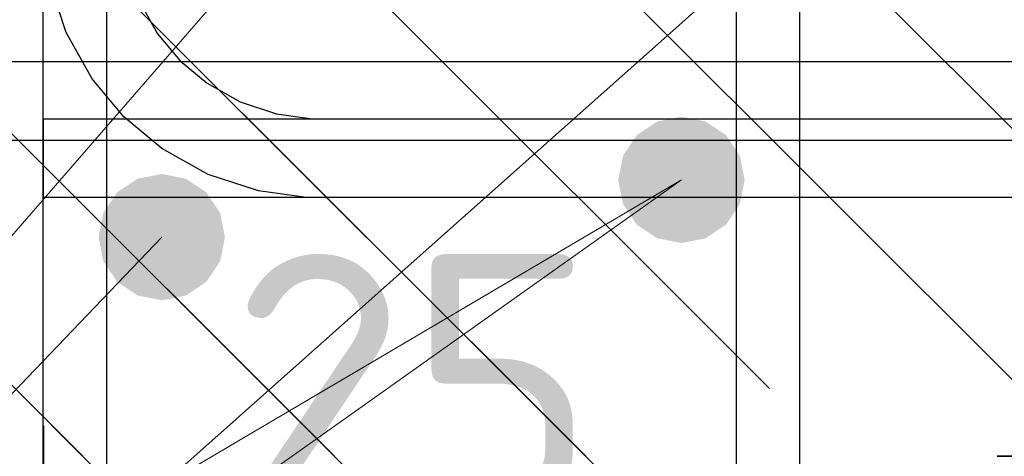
# Model space of a CAD drawing. Header units: metres. Extents: x -38 to 107, y -15 to 21.
# Tile 109 of 254: x 72.2846 to 72.4092, y 4.4886 to 4.5439. Entities that reach past the tile are written whole.
import ezdxf

# ---------------------------------------------------------------- set-up
doc = ezdxf.new("R2010")
doc.units = ezdxf.units.M
doc.header["$PDMODE"] = 65
for name, color, linetype, lineweight in [('XR$3$Арм. стержнями нижней зоны', 180, 'Continuous', 35), ('XR$3$Арм.стержн. Арматура края', 96, 'Continuous', 35), ('XR$3$Арм.стержн. Хомут', 240, 'Continuous', 35), ('XR$3$Арм.стержн.горизонт. 1', 180, 'Continuous', 35), ('XR$3$Размерная линия (1)', 7, 'Continuous', 13), ('XR$3$Размерная линия_ общее', 7, 'Continuous', 13), ('XR$4$Арм. стержнями нижней зоны', 180, 'Continuous', 35), ('XR$4$Арм.стержн. Арматура края', 96, 'Continuous', 35), ('XR$4$Арм.стержн. Хомут', 240, 'Continuous', 35), ('XR$4$Арм.стержн.горизонт. 1', 180, 'Continuous', 35), ('XR$4$Размерная линия_ общее', 7, 'Continuous', 13), ('XR$6$Арм. стержнями нижней зоны', 180, 'Continuous', 35), ('XR$6$Арм.стержн. Арматура края', 96, 'Continuous', 35), ('XR$6$Арм.стержн. Хомут', 240, 'Continuous', 35), ('XR$6$Арм.стержн.горизонт. 1', 180, 'Continuous', 35), ('XR$6$Размерная линия_ общее', 7, 'Continuous', 13)]:
    doc.layers.add(name, color=color, linetype=linetype, lineweight=lineweight)
doc.styles.add('ISOCPEUR', font='txt')
doc.dimstyles.new('DIMSTYLE_11', dxfattribs={"dimtxt": 0.033, "dimasz": 0.0375, "dimexe": 0, "dimexo": 0, "dimgap": 0.0165, "dimtad": 2, "dimdec": 0, "dimlfac": 1000, "dimrnd": 1, "dimzin": 12, "dimdsep": 46, "dimtxsty": 'ISOCPEUR', "dimblk1": 'ALL_ML_STRICH', "dimblk2": 'ALL_ML_STRICH', "dimsah": 1, "dimcen": 0, "dimclrd": 7, "dimclre": 256, "dimclrt": 7, "dimadec": 0, "dimazin": 0, "dimtfac": 1, "dimtdec": 0, "dimtix": 1, "dimtmove": 2, "dimatfit": 3, "dimfxl": 0, "dimtvp": 1.2, "dimtzin": 0, "dimlwd": 0, "dimlwe": -3, "dimarcsym": 0})
doc.dimstyles.new('DIMSTYLE_12', dxfattribs={"dimtxt": 0.03, "dimasz": 0.03, "dimexe": 0, "dimexo": 0, "dimgap": 0.015, "dimtad": 2, "dimdec": 0, "dimlfac": 1000, "dimrnd": 1, "dimzin": 12, "dimdsep": 46, "dimtxsty": 'ISOCPEUR', "dimblk1": 'ALL_ML_STRICH', "dimblk2": 'ALL_ML_STRICH', "dimsah": 1, "dimcen": 0, "dimclrd": 7, "dimclre": 256, "dimclrt": 7, "dimadec": 0, "dimazin": 0, "dimtfac": 1, "dimtdec": 0, "dimtix": 1, "dimtmove": 2, "dimatfit": 3, "dimfxl": 0, "dimtzin": 0, "dimlwd": 0, "dimlwe": -3, "dimarcsym": 0})
pattern_1 = [(135, (0, 0), (-0.031819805, -0.031819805), [0.4, -0.05, 0, -0.05]), (135, (-0.01591, -0.01591), (-0.031819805, -0.031819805), [0.8, -0.1, 0.1, -0.1])]

# ---------------------------------------------------------------- blocks, each defined once
blk = doc.blocks.new('ALL_ML_STRICH')
at = {"color": 0, "linetype": 'ByBlock', "lineweight": -2}
for p, q in [((0, -0.5), (0, 0.5)), ((-0.3, -0.3), (0.3, 0.3)), ((-1, 0), (0.5, 0))]:
    blk.add_line(p, q, dxfattribs=at)
blk = doc.blocks.new('*D93')
at = {"layer": 'DEFPOINTS', "color": 7, "linetype": 'Continuous', "lineweight": 13, "transparency": 33554687}
for p in [(72.26266, 4.47376), (72.26266, 4.43878), (72.28766, 4.43378)]:
    blk.add_point(p, dxfattribs=at)
at = {"layer": 'XR$3$Размерная линия_ общее', "color": 253, "linetype": 'Continuous', "lineweight": -2, "true_color": 0xa0a0a0, "transparency": 33554687}
for p, q in [((72.26266, 4.45878), (72.26266, 4.47376)), ((72.28766, 4.45378), (72.28766, 4.47376))]:
    blk.add_line(p, q, dxfattribs=at)
at = {"layer": 'XR$3$Размерная линия_ общее', "color": 7, "linetype": 'Continuous', "lineweight": -2, "transparency": 33554687}
blk.add_line((72.26266, 4.47376), (72.28766, 4.47376), dxfattribs=at)
at = {"layer": 'XR$3$Размерная линия_ общее', "color": 7, "linetype": 'Continuous', "lineweight": 13, "transparency": 33554687, "xscale": 0.0375, "yscale": 0.0375, "zscale": 0.0375, "rotation": 180}
blk.add_blockref('ALL_ML_STRICH', (72.26266, 4.47376), dxfattribs=at)
at = {"layer": 'XR$3$Размерная линия_ общее', "color": 7, "linetype": 'Continuous', "lineweight": 13, "transparency": 33554687, "xscale": 0.0375, "yscale": 0.0375, "zscale": 0.0375}
blk.add_blockref('ALL_ML_STRICH', (72.28766, 4.47376), dxfattribs=at)
at = {"layer": 'XR$3$Размерная линия_ общее', "color": 7, "linetype": 'Continuous', "lineweight": 13, "transparency": 33554687, "insert": (72.33439, 4.49776), "char_height": 0.033, "width": 0.066, "attachment_point": 5, "style": 'ISOCPEUR'}
blk.add_mtext('\\A1;{25}', dxfattribs=at)
at = {"layer": 'XR$3$Размерная линия_ общее', "color": 7, "linetype": 'Continuous', "lineweight": 13, "transparency": 33554687, "insert": (72.30744, 4.47355), "char_height": 0.027, "width": 0.00135, "attachment_point": 1, "line_spacing_factor": 0.60241, "style": 'ISOCPEUR'}
blk.add_mtext('з.с.', dxfattribs=at)
blk = doc.blocks.new('*D157')
at = {"layer": 'DEFPOINTS', "color": 7, "linetype": 'Continuous', "lineweight": 13, "transparency": 33554687}
for p in [(72.30259, 4.51639), (72.21732, 4.42139), (72.30259, 4.42139)]:
    blk.add_point(p, dxfattribs=at)
at = {"layer": 'XR$3$Размерная линия (1)', "color": 9, "linetype": 'Continuous', "lineweight": -2, "true_color": 0xc7c7c7, "transparency": 33554687}
for p, q in [((72.28259, 4.51639), (72.21732, 4.51639)), ((72.28259, 4.42139), (72.21732, 4.42139))]:
    blk.add_line(p, q, dxfattribs=at)
at = {"layer": 'XR$3$Размерная линия (1)', "color": 7, "linetype": 'Continuous', "lineweight": -2, "transparency": 33554687}
blk.add_line((72.21732, 4.42139), (72.21732, 4.51639), dxfattribs=at)
at = {"layer": 'XR$3$Размерная линия (1)', "color": 7, "linetype": 'Continuous', "lineweight": 13, "transparency": 33554687, "xscale": 0.03, "yscale": 0.03, "zscale": 0.03}
for p, rotation in [((72.21732, 4.51639), 90), ((72.21732, 4.42139), 270)]:
    blk.add_blockref('ALL_ML_STRICH', p, dxfattribs=dict(at, rotation=rotation))
at = {"layer": 'XR$3$Размерная линия (1)', "color": 7, "linetype": 'Continuous', "lineweight": 13, "transparency": 33554687, "insert": (72.19482, 4.47039), "char_height": 0.03, "width": 0.06, "attachment_point": 5, "rotation": 90, "style": 'ISOCPEUR'}
blk.add_mtext('\\A1;{95}', dxfattribs=at)
blk = doc.blocks.new('*D158')
at = {"layer": 'DEFPOINTS', "color": 7, "linetype": 'Continuous', "lineweight": 13, "transparency": 33554687}
for p in [(72.31762, 4.63639), (72.21732, 4.51639), (72.30259, 4.51639)]:
    blk.add_point(p, dxfattribs=at)
at = {"layer": 'XR$3$Размерная линия (1)', "color": 9, "linetype": 'Continuous', "lineweight": -2, "true_color": 0xc7c7c7, "transparency": 33554687}
for p, q in [((72.29762, 4.63639), (72.21732, 4.63639)), ((72.28259, 4.51639), (72.21732, 4.51639))]:
    blk.add_line(p, q, dxfattribs=at)
at = {"layer": 'XR$3$Размерная линия (1)', "color": 7, "linetype": 'Continuous', "lineweight": -2, "transparency": 33554687}
blk.add_line((72.21732, 4.51639), (72.21732, 4.63639), dxfattribs=at)
at = {"layer": 'XR$3$Размерная линия (1)', "color": 7, "linetype": 'Continuous', "lineweight": 13, "transparency": 33554687, "xscale": 0.03, "yscale": 0.03, "zscale": 0.03}
for p, rotation in [((72.21732, 4.63639), 90), ((72.21732, 4.51639), 270)]:
    blk.add_blockref('ALL_ML_STRICH', p, dxfattribs=dict(at, rotation=rotation))
at = {"layer": 'XR$3$Размерная линия (1)', "color": 7, "linetype": 'Continuous', "lineweight": 13, "transparency": 33554687, "insert": (72.19482, 4.58089), "char_height": 0.03, "width": 0.09, "attachment_point": 5, "rotation": 90, "style": 'ISOCPEUR'}
blk.add_mtext('\\A1;{120}', dxfattribs=at)
blk = doc.blocks.new('*D396')
at = {"layer": 'DEFPOINTS', "color": 7, "linetype": 'Continuous', "lineweight": 13, "transparency": 33554687}
for p in [(72.29301, 4.41364), (72.29801, 4.38864), (72.333, 4.38864)]:
    blk.add_point(p, dxfattribs=at)
at = {"layer": 'XR$4$Размерная линия_ общее', "color": 253, "linetype": 'Continuous', "lineweight": -2, "true_color": 0xa0a0a0, "transparency": 33554687}
for p, q in [((72.31301, 4.41364), (72.333, 4.41364)), ((72.31801, 4.38864), (72.333, 4.38864))]:
    blk.add_line(p, q, dxfattribs=at)
at = {"layer": 'XR$4$Размерная линия_ общее', "color": 7, "linetype": 'Continuous', "lineweight": -2, "transparency": 33554687}
blk.add_line((72.333, 4.38864), (72.333, 4.41364), dxfattribs=at)
at = {"layer": 'XR$4$Размерная линия_ общее', "color": 7, "linetype": 'Continuous', "lineweight": 13, "transparency": 33554687, "xscale": 0.0375, "yscale": 0.0375, "zscale": 0.0375}
for p, rotation in [((72.333, 4.41364), 90), ((72.333, 4.38864), 270)]:
    blk.add_blockref('ALL_ML_STRICH', p, dxfattribs=dict(at, rotation=rotation))
at = {"layer": 'XR$4$Размерная линия_ общее', "color": 7, "linetype": 'Continuous', "lineweight": 13, "transparency": 33554687, "insert": (72.33321, 4.43341), "char_height": 0.027, "width": 0.00135, "attachment_point": 1, "rotation": 90, "line_spacing_factor": 0.60241, "style": 'ISOCPEUR'}
blk.add_mtext('з.с.', dxfattribs=at)
at = {"layer": 'XR$4$Размерная линия_ общее', "color": 7, "linetype": 'Continuous', "lineweight": 13, "transparency": 33554687, "insert": (72.309, 4.46036), "char_height": 0.033, "width": 0.066, "attachment_point": 5, "rotation": 90, "style": 'ISOCPEUR'}
blk.add_mtext('\\A1;{25}', dxfattribs=at)
blk = doc.blocks.new('*D1045')
at = {"layer": 'DEFPOINTS', "color": 7, "linetype": 'Continuous', "lineweight": 13, "transparency": 33554687}
for p in [(72.29301, 4.41364), (72.29801, 4.38864), (72.333, 4.38864)]:
    blk.add_point(p, dxfattribs=at)
at = {"layer": 'XR$6$Размерная линия_ общее', "color": 253, "linetype": 'Continuous', "lineweight": -2, "true_color": 0xa0a0a0, "transparency": 33554687}
for p, q in [((72.31301, 4.41364), (72.333, 4.41364)), ((72.31801, 4.38864), (72.333, 4.38864))]:
    blk.add_line(p, q, dxfattribs=at)
at = {"layer": 'XR$6$Размерная линия_ общее', "color": 7, "linetype": 'Continuous', "lineweight": -2, "transparency": 33554687}
blk.add_line((72.333, 4.38864), (72.333, 4.41364), dxfattribs=at)
at = {"layer": 'XR$6$Размерная линия_ общее', "color": 7, "linetype": 'Continuous', "lineweight": 13, "transparency": 33554687, "xscale": 0.0375, "yscale": 0.0375, "zscale": 0.0375}
for p, rotation in [((72.333, 4.41364), 90), ((72.333, 4.38864), 270)]:
    blk.add_blockref('ALL_ML_STRICH', p, dxfattribs=dict(at, rotation=rotation))
at = {"layer": 'XR$6$Размерная линия_ общее', "color": 7, "linetype": 'Continuous', "lineweight": 13, "transparency": 33554687, "insert": (72.33321, 4.43341), "char_height": 0.027, "width": 0.00135, "attachment_point": 1, "rotation": 90, "line_spacing_factor": 0.60241, "style": 'ISOCPEUR'}
blk.add_mtext('з.с.', dxfattribs=at)
at = {"layer": 'XR$6$Размерная линия_ общее', "color": 7, "linetype": 'Continuous', "lineweight": 13, "transparency": 33554687, "insert": (72.309, 4.46036), "char_height": 0.033, "width": 0.066, "attachment_point": 5, "rotation": 90, "style": 'ISOCPEUR'}
blk.add_mtext('\\A1;{25}', dxfattribs=at)

msp = doc.modelspace()

# ---------------------------------------------------------------- hatches: boundary and pattern name
at = {"linetype": 'Continuous', "lineweight": 13, "transparency": 33554687}
h = msp.add_hatch(dxfattribs=at)
h.set_pattern_fill('__________540', scale=0.015, style=0, pattern_type=2)
h.set_pattern_definition(pattern_1)
h.paths.add_polyline_path([(72.15831, 4.68864), (72.15831, 4.48864), (72.62198, 4.48864), (72.62198, 4.68864)], flags=0)
h = msp.add_hatch(dxfattribs=at)
h.set_pattern_fill('__________540', scale=0.015, style=0, pattern_type=2)
h.set_pattern_definition(pattern_1)
h.paths.add_polyline_path([(72.15831, 4.68864), (72.15831, 4.48864), (72.62198, 4.48864), (72.62198, 4.68864)], flags=0)
at = {"linetype": 'Continuous', "lineweight": 25, "transparency": 33554687}
h = msp.add_hatch(dxfattribs=at)
h.set_pattern_fill('__________540', scale=0.015, style=0, pattern_type=2)
h.set_pattern_definition(pattern_1)
h.paths.add_polyline_path([(72.51262, 4.68139), (72.26262, 4.68139), (72.26262, 4.38139), (72.51262, 4.38139)], flags=0)
at = {"layer": 'XR$3$Арм.стержн.горизонт. 1', "linetype": 'Continuous', "lineweight": 50, "transparency": 33554687}
msp.add_hatch(color=7, dxfattribs=at).paths.add_polyline_path([(72.31059, 4.51639), (72.30998, 4.51945), (72.30824, 4.52205), (72.30565, 4.52378), (72.30259, 4.52439), (72.29953, 4.52378), (72.29693, 4.52205), (72.2952, 4.51945), (72.29459, 4.51639), (72.2952, 4.51333), (72.29693, 4.51074), (72.29953, 4.509), (72.30259, 4.50839), (72.30565, 4.509), (72.30824, 4.51074), (72.30998, 4.51333)])
at = {"layer": 'XR$4$Арм.стержн.горизонт. 1', "linetype": 'Continuous', "lineweight": 50, "transparency": 33554687}
msp.add_hatch(color=7, dxfattribs=at).paths.add_polyline_path([(72.37634, 4.52364), (72.37573, 4.5267), (72.374, 4.52929), (72.3714, 4.53103), (72.36834, 4.53164), (72.36528, 4.53103), (72.36269, 4.52929), (72.36095, 4.5267), (72.36034, 4.52364), (72.36095, 4.52058), (72.36269, 4.51798), (72.36528, 4.51625), (72.36834, 4.51564), (72.3714, 4.51625), (72.374, 4.51798), (72.37573, 4.52058)])
at = {"layer": 'XR$6$Арм.стержн.горизонт. 1', "linetype": 'Continuous', "lineweight": 50, "transparency": 33554687}
msp.add_hatch(color=7, dxfattribs=at).paths.add_polyline_path([(72.37634, 4.52364), (72.37573, 4.5267), (72.374, 4.52929), (72.3714, 4.53103), (72.36834, 4.53164), (72.36528, 4.53103), (72.36269, 4.52929), (72.36095, 4.5267), (72.36034, 4.52364), (72.36095, 4.52058), (72.36269, 4.51798), (72.36528, 4.51625), (72.36834, 4.51564), (72.3714, 4.51625), (72.374, 4.51798), (72.37573, 4.52058)])

# ---------------------------------------------------------------- linework, layer by layer
at = {"color": 7, "linetype": 'Continuous', "lineweight": 35, "transparency": 33554687}
msp.add_line((72.4083, 4.48864), (72.62198, 4.48864), dxfattribs=at)
at = {"layer": 'XR$3$Арм. стержнями нижней зоны', "color": 4, "linetype": 'Continuous', "lineweight": 25, "transparency": 33554687}
msp.add_lwpolyline([(72.28762, 4.53139), (72.66681, 4.53139), (72.66681, 4.52139), (72.28762, 4.52139), (72.28762, 4.53139)], dxfattribs=at)
at = {"layer": 'XR$3$Арм.стержн. Арматура края', "color": 4, "linetype": 'Continuous', "lineweight": 25, "transparency": 33554687}
for points in [[(72.66681, 4.52139), (72.32091, 4.52139), (72.31481, 4.52224), (72.30846, 4.52434), (72.30262, 4.52761), (72.2978, 4.53163), (72.29378, 4.53644), (72.29051, 4.54229), (72.28842, 4.54864), (72.28757, 4.55474), (72.28757, 4.62205), (72.28842, 4.62815), (72.29051, 4.6345), (72.29378, 4.64034), (72.2978, 4.64516), (72.30262, 4.64918), (72.30846, 4.65245), (72.31481, 4.65454), (72.32091, 4.65539), (72.66681, 4.65539)], [(72.66681, 4.64539), (72.32161, 4.64539), (72.31709, 4.64476), (72.31251, 4.64325), (72.30832, 4.64091), (72.3049, 4.63806), (72.30205, 4.63464), (72.29971, 4.63045), (72.2982, 4.62587), (72.29757, 4.62135), (72.29757, 4.55543), (72.2982, 4.55091), (72.29971, 4.54633), (72.30205, 4.54214), (72.3049, 4.53873), (72.30832, 4.53588), (72.31251, 4.53353), (72.31709, 4.53202), (72.32161, 4.53139), (72.66681, 4.53139)]]:
    msp.add_lwpolyline(points, dxfattribs=at)
at = {"layer": 'XR$3$Арм.стержн. Хомут', "color": 40, "linetype": 'Continuous', "lineweight": 25, "transparency": 33554687}
for points in [[(72.28759, 4.43307), (72.28759, 4.62572)], [(72.28759, 4.43307), (72.28759, 4.62572)], [(72.28759, 4.43307), (72.28759, 4.62572)], [(72.29559, 4.62516), (72.29559, 4.43362)], [(72.29559, 4.62516), (72.29559, 4.43362)], [(72.29559, 4.62516), (72.29559, 4.43362)]]:
    msp.add_lwpolyline(points, dxfattribs=at)
at = {"layer": 'XR$3$Арм.стержн.горизонт. 1', "color": 7, "linetype": 'Continuous', "lineweight": 13, "transparency": 33554687}
for q in [(72.47263, 4.63639), (72.38755, 4.63639), (72.30259, 4.51639)]:
    msp.add_line((72.09858, 4.3033), q, dxfattribs=at)
at = {"layer": 'XR$4$Арм. стержнями нижней зоны', "color": 4, "linetype": 'Continuous', "lineweight": 25, "transparency": 33554687}
msp.add_lwpolyline([(72.1833, 4.53864), (72.62698, 4.53864), (72.62698, 4.52864), (72.1833, 4.52864), (72.1833, 4.53864)], dxfattribs=at)
at = {"layer": 'XR$4$Арм.стержн. Арматура края', "color": 4, "linetype": 'Continuous', "lineweight": 25, "transparency": 33554687}
for points in [[(72.62698, 4.52864), (72.21187, 4.52864), (72.20665, 4.52936), (72.20121, 4.53116), (72.1962, 4.53396), (72.19208, 4.53741), (72.18863, 4.54154), (72.18582, 4.54655), (72.18403, 4.55199), (72.1833, 4.5572), (72.1833, 4.63407), (72.18403, 4.63929), (72.18582, 4.64473), (72.18863, 4.64974), (72.19208, 4.65387), (72.1962, 4.65731), (72.20121, 4.66012), (72.20665, 4.66191), (72.21187, 4.66264), (72.62698, 4.66264)], [(72.62698, 4.65264), (72.21256, 4.65264), (72.20893, 4.65213), (72.20526, 4.65092), (72.2019, 4.64904), (72.19918, 4.64677), (72.1969, 4.64404), (72.19502, 4.64068), (72.19381, 4.63702), (72.1933, 4.63338), (72.1933, 4.55789), (72.19381, 4.55426), (72.19502, 4.55059), (72.1969, 4.54724), (72.19918, 4.54451), (72.2019, 4.54223), (72.20526, 4.54035), (72.20893, 4.53914), (72.21256, 4.53864), (72.62698, 4.53864)]]:
    msp.add_lwpolyline(points, dxfattribs=at)
at = {"layer": 'XR$4$Арм.стержн. Хомут', "color": 40, "linetype": 'Continuous', "lineweight": 25, "transparency": 33554687}
for points in [[(72.3833, 4.63396), (72.3833, 4.44031), (72.38263, 4.43543), (72.38095, 4.43035), (72.37833, 4.42568), (72.37512, 4.42183), (72.37126, 4.41861), (72.36659, 4.41599), (72.36151, 4.41432), (72.35663, 4.41364), (72.20612, 4.41364)], [(72.3833, 4.63396), (72.3833, 4.44031), (72.38263, 4.43543), (72.38095, 4.43035), (72.37833, 4.42568), (72.37512, 4.42183), (72.37126, 4.41861), (72.36659, 4.41599), (72.36151, 4.41432), (72.35663, 4.41364), (72.20612, 4.41364)], [(72.20667, 4.42164), (72.35607, 4.42164), (72.35969, 4.42214), (72.36335, 4.42335), (72.36671, 4.42523), (72.36944, 4.42751), (72.37172, 4.43024), (72.37359, 4.43359), (72.3748, 4.43725), (72.3753, 4.44087), (72.3753, 4.63341)], [(72.20667, 4.42164), (72.35607, 4.42164), (72.35969, 4.42214), (72.36335, 4.42335), (72.36671, 4.42523), (72.36944, 4.42751), (72.37172, 4.43024), (72.37359, 4.43359), (72.3748, 4.43725), (72.3753, 4.44087), (72.3753, 4.63341)]]:
    msp.add_lwpolyline(points, dxfattribs=at)
at = {"layer": 'XR$4$Арм.стержн.горизонт. 1', "color": 7, "linetype": 'Continuous', "lineweight": 13, "transparency": 33554687}
msp.add_line((71.96391, 4.28527), (72.36834, 4.52364), dxfattribs=at)
at = {"layer": 'XR$6$Арм. стержнями нижней зоны', "color": 4, "linetype": 'Continuous', "lineweight": 25, "transparency": 33554687}
msp.add_lwpolyline([(72.1833, 4.53864), (72.62698, 4.53864), (72.62698, 4.52864), (72.1833, 4.52864), (72.1833, 4.53864)], dxfattribs=at)
at = {"layer": 'XR$6$Арм.стержн. Арматура края', "color": 4, "linetype": 'Continuous', "lineweight": 25, "transparency": 33554687}
for points in [[(72.62698, 4.52864), (72.21187, 4.52864), (72.20665, 4.52936), (72.20121, 4.53116), (72.1962, 4.53396), (72.19208, 4.53741), (72.18863, 4.54154), (72.18582, 4.54655), (72.18403, 4.55199), (72.1833, 4.5572), (72.1833, 4.63407), (72.18403, 4.63929), (72.18582, 4.64473), (72.18863, 4.64974), (72.19208, 4.65387), (72.1962, 4.65731), (72.20121, 4.66012), (72.20665, 4.66191), (72.21187, 4.66264), (72.62698, 4.66264)], [(72.62698, 4.65264), (72.21256, 4.65264), (72.20893, 4.65213), (72.20526, 4.65092), (72.2019, 4.64904), (72.19918, 4.64677), (72.1969, 4.64404), (72.19502, 4.64068), (72.19381, 4.63702), (72.1933, 4.63338), (72.1933, 4.55789), (72.19381, 4.55426), (72.19502, 4.55059), (72.1969, 4.54724), (72.19918, 4.54451), (72.2019, 4.54223), (72.20526, 4.54035), (72.20893, 4.53914), (72.21256, 4.53864), (72.62698, 4.53864)]]:
    msp.add_lwpolyline(points, dxfattribs=at)
at = {"layer": 'XR$6$Арм.стержн. Хомут', "color": 40, "linetype": 'Continuous', "lineweight": 25, "transparency": 33554687}
for points in [[(72.3833, 4.63396), (72.3833, 4.44031), (72.38263, 4.43543), (72.38095, 4.43035), (72.37833, 4.42568), (72.37512, 4.42183), (72.37126, 4.41861), (72.36659, 4.41599), (72.36151, 4.41432), (72.35663, 4.41364), (72.20612, 4.41364)], [(72.3833, 4.63396), (72.3833, 4.44031), (72.38263, 4.43543), (72.38095, 4.43035), (72.37833, 4.42568), (72.37512, 4.42183), (72.37126, 4.41861), (72.36659, 4.41599), (72.36151, 4.41432), (72.35663, 4.41364), (72.20612, 4.41364)], [(72.20667, 4.42164), (72.35607, 4.42164), (72.35969, 4.42214), (72.36335, 4.42335), (72.36671, 4.42523), (72.36944, 4.42751), (72.37172, 4.43024), (72.37359, 4.43359), (72.3748, 4.43725), (72.3753, 4.44087), (72.3753, 4.63341)], [(72.20667, 4.42164), (72.35607, 4.42164), (72.35969, 4.42214), (72.36335, 4.42335), (72.36671, 4.42523), (72.36944, 4.42751), (72.37172, 4.43024), (72.37359, 4.43359), (72.3748, 4.43725), (72.3753, 4.44087), (72.3753, 4.63341)]]:
    msp.add_lwpolyline(points, dxfattribs=at)
at = {"layer": 'XR$6$Арм.стержн.горизонт. 1', "color": 7, "linetype": 'Continuous', "lineweight": 13, "transparency": 33554687}
msp.add_line((72.03653, 4.28804), (72.36834, 4.52364), dxfattribs=at)

# ---------------------------------------------------------------- dimensions: what is measured, and where the dimension line sits
at = {"layer": 'XR$3$Размерная линия (1)', "color": 7, "linetype": 'Continuous', "lineweight": 13, "transparency": 33554687}
for base, p1, p2, picture, middle in [((72.21732, 4.63639), (72.28259, 4.51639), (72.29762, 4.63639), '*D158', (72.19482, 4.58089)), ((72.21732, 4.51639), (72.28259, 4.42139), (72.28259, 4.51639), '*D157', (72.19482, 4.47039))]:
    dim = msp.add_linear_dim(base=base, p1=p1, p2=p2, angle=90, dimstyle='DIMSTYLE_12', override={"dimpost": '<>', "dimclrd": 7, "dimclre": 9, "dimclrt": 7, "dimlwd": 0, "dimlwe": 65533}, dxfattribs=at)
    dim.commit()
    dim.dimension.update_dxf_attribs({"geometry": picture, "text_midpoint": middle, "dimtype": 160})
at = {"layer": 'XR$3$Размерная линия_ общее', "color": 7, "linetype": 'Continuous', "lineweight": 13, "transparency": 33554687}
dim = msp.add_linear_dim(base=(72.28766, 4.47376), p1=(72.26266, 4.45878), p2=(72.28766, 4.45378), text='<>\\Xз.с.', dimstyle='DIMSTYLE_11', override={"dimpost": '<>', "dimclrd": 7, "dimclre": 253, "dimclrt": 7, "dimlwd": 0, "dimlwe": 65533}, dxfattribs=at)
dim.commit()
dim.dimension.update_dxf_attribs({"geometry": '*D93', "text_midpoint": (72.33439, 4.49776), "dimtype": 160})
at = {"layer": 'XR$4$Размерная линия_ общее', "color": 7, "linetype": 'Continuous', "lineweight": 13, "transparency": 33554687}
dim = msp.add_linear_dim(base=(72.333, 4.41364), p1=(72.31801, 4.38864), p2=(72.31301, 4.41364), angle=90, text='<>\\Xз.с.', dimstyle='DIMSTYLE_11', override={"dimpost": '<>', "dimclrd": 7, "dimclre": 253, "dimclrt": 7, "dimlwd": 0, "dimlwe": 65533}, dxfattribs=at)
dim.commit()
dim.dimension.update_dxf_attribs({"geometry": '*D396', "text_midpoint": (72.309, 4.46036), "dimtype": 160})
at = {"layer": 'XR$6$Размерная линия_ общее', "color": 7, "linetype": 'Continuous', "lineweight": 13, "transparency": 33554687}
dim = msp.add_linear_dim(base=(72.333, 4.41364), p1=(72.31801, 4.38864), p2=(72.31301, 4.41364), angle=90, text='<>\\Xз.с.', dimstyle='DIMSTYLE_11', override={"dimpost": '<>', "dimclrd": 7, "dimclre": 253, "dimclrt": 7, "dimlwd": 0, "dimlwe": 65533}, dxfattribs=at)
dim.commit()
dim.dimension.update_dxf_attribs({"geometry": '*D1045', "text_midpoint": (72.309, 4.46036), "dimtype": 160})

doc.saveas('drawing.dxf')
